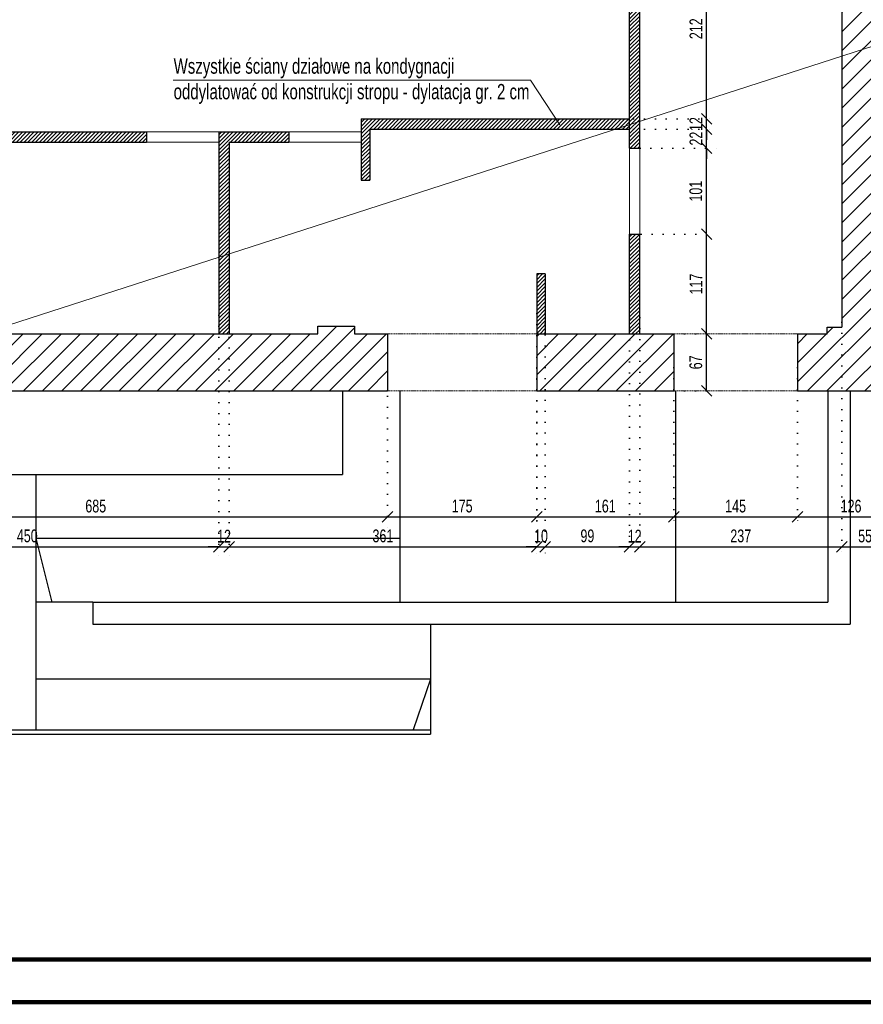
# Model space of a CAD drawing. Header units: millimetres. Extents: x 11149 to 111407, y -107619 to -23630.
# Tile 119 of 245: x 12035 to 13025, y -26605 to -25449. Entities that reach past the tile are written whole.
import ezdxf

# ---------------------------------------------------------------- set-up
doc = ezdxf.new("R2010")
doc.units = ezdxf.units.MM
doc.header["$LTSCALE"] = 2
doc.linetypes.add('DOT', pattern=[6.35, 0, -6.35])
doc.linetypes.add('HIDDEN', pattern=[9.525, 6.35, -3.175])
doc.layers.get('0').update_dxf_attribs({"plot": 0})
doc.layers.get('Defpoints').update_dxf_attribs({"color": 1})
for name, color, linetype, lineweight in [('0_OPIS', 7, 'Continuous', 13), ('A_ściany mur', 2, 'Continuous', 30), ('e-cad_wymiary', 4, 'Continuous', 9), ('Opisy', 7, 'Continuous', 13)]:
    doc.layers.add(name, color=color, linetype=linetype, lineweight=lineweight)
for name, color, linetype in [('3DPLAN_A_KRESKOWANIE 1', 253, 'Continuous'), ('3DPLAN_A_OPIS', 8, 'Continuous'), ('A_SCHODY', 6, 'Continuous')]:
    doc.layers.add(name, color=color, linetype=linetype)
doc.styles.add('e-cad_1', font='arial.ttf', dxfattribs={"width": 0.7})
doc.dimstyles.new('e-cad_1_100_[cm]', dxfattribs={"dimscale": 10, "dimtxt": 1.5, "dimasz": 1.25, "dimexe": 1.25, "dimexo": 0.625, "dimgap": 0.5, "dimtad": 1, "dimdec": 0, "dimrnd": 1, "dimzin": 1, "dimtxsty": 'e-cad_1', "dimblk": 'OBLIQUE', "dimcen": 2.5, "dimclrd": 256, "dimclre": 252, "dimclrt": 7, "dimadec": 0, "dimazin": 0, "dimtfac": 1, "dimtix": 1, "dimtmove": 2, "dimatfit": 3, "dimldrblk": 'NONE', "dimfxl": 60, "dimfxlon": 1, "dimarcsym": 0})
pattern_1 = [(45, (-9271.924, 124.9504), (-2.24506403, 2.24506403), [])]
pattern_2 = [(45, (12744.33, -25853.178), (-11.22532, 11.22532), [])]

# ---------------------------------------------------------------- blocks, each defined once
blk = doc.blocks.new('_OBLIQUE')
at = {"color": 0, "linetype": 'ByBlock', "lineweight": -2}
blk.add_line((-0.5, -0.5), (0.5, 0.5), dxfattribs=at)
blk = doc.blocks.new('*D801')
at = {"layer": 'Defpoints', "color": 0}
for p in [(11781.5, -25884.9), (12466.6, -25884.9), (12466.6, -26032.9)]:
    blk.add_point(p, dxfattribs=at)
at = {"layer": 'e-cad_wymiary', "color": 252, "linetype": 'DOT', "lineweight": -2}
for p, q in [((11781.5, -25891.1), (11781.5, -26045.4)), ((12466.6, -25891.1), (12466.6, -26045.4))]:
    blk.add_line(p, q, dxfattribs=at)
at = {"layer": 'e-cad_wymiary', "lineweight": -2}
blk.add_line((11781.5, -26032.9), (12466.6, -26032.9), dxfattribs=at)
at = {"layer": 'e-cad_wymiary', "lineweight": -2, "xscale": 12.5, "yscale": 12.5, "zscale": 12.5, "rotation": 180}
blk.add_blockref('_OBLIQUE', (11781.5, -26032.9), dxfattribs=at)
at = {"layer": 'e-cad_wymiary', "lineweight": -2, "xscale": 12.5, "yscale": 12.5, "zscale": 12.5}
blk.add_blockref('_OBLIQUE', (12466.6, -26032.9), dxfattribs=at)
at = {"layer": 'e-cad_wymiary', "color": 7, "insert": (12124, -26020.2), "char_height": 15, "attachment_point": 5, "style": 'e-cad_1'}
blk.add_mtext('685', dxfattribs=at)
blk = doc.blocks.new('_None')
blk = doc.blocks.new('*D802')
at = {"layer": 'Defpoints', "color": 0}
for p in [(12641.6, -25851.4), (12466.6, -25884.9), (12641.6, -26032.9)]:
    blk.add_point(p, dxfattribs=at)
at = {"layer": 'e-cad_wymiary', "color": 252, "linetype": 'DOT', "lineweight": -2}
for p, q in [((12641.6, -25857.6), (12641.6, -26045.4)), ((12466.6, -25891.1), (12466.6, -26045.4))]:
    blk.add_line(p, q, dxfattribs=at)
at = {"layer": 'e-cad_wymiary', "lineweight": -2}
blk.add_line((12466.6, -26032.9), (12641.6, -26032.9), dxfattribs=at)
at = {"layer": 'e-cad_wymiary', "lineweight": -2, "xscale": 12.5, "yscale": 12.5, "zscale": 12.5, "rotation": 180}
blk.add_blockref('_OBLIQUE', (12466.6, -26032.9), dxfattribs=at)
at = {"layer": 'e-cad_wymiary', "lineweight": -2, "xscale": 12.5, "yscale": 12.5, "zscale": 12.5}
blk.add_blockref('_OBLIQUE', (12641.6, -26032.9), dxfattribs=at)
at = {"layer": 'e-cad_wymiary', "color": 7, "insert": (12554.1, -26020.2), "char_height": 15, "attachment_point": 5, "style": 'e-cad_1'}
blk.add_mtext('175', dxfattribs=at)
blk = doc.blocks.new('*D803')
at = {"layer": 'Defpoints', "color": 0}
for p in [(12641.6, -25851.4), (12802.6, -25851.4), (12802.6, -26032.9)]:
    blk.add_point(p, dxfattribs=at)
at = {"layer": 'e-cad_wymiary', "color": 252, "linetype": 'DOT', "lineweight": -2}
for p, q in [((12641.6, -25857.6), (12641.6, -26045.4)), ((12802.6, -25857.6), (12802.6, -26045.4))]:
    blk.add_line(p, q, dxfattribs=at)
at = {"layer": 'e-cad_wymiary', "lineweight": -2}
blk.add_line((12641.6, -26032.9), (12802.6, -26032.9), dxfattribs=at)
at = {"layer": 'e-cad_wymiary', "lineweight": -2, "xscale": 12.5, "yscale": 12.5, "zscale": 12.5, "rotation": 180}
blk.add_blockref('_OBLIQUE', (12641.6, -26032.9), dxfattribs=at)
at = {"layer": 'e-cad_wymiary', "lineweight": -2, "xscale": 12.5, "yscale": 12.5, "zscale": 12.5}
blk.add_blockref('_OBLIQUE', (12802.6, -26032.9), dxfattribs=at)
at = {"layer": 'e-cad_wymiary', "color": 7, "insert": (12722.1, -26020.2), "char_height": 15, "attachment_point": 5, "style": 'e-cad_1'}
blk.add_mtext('161', dxfattribs=at)
blk = doc.blocks.new('*D804')
at = {"layer": 'Defpoints', "color": 0}
for p in [(12802.6, -25851.4), (12947.6, -25851.4), (12947.6, -26032.9)]:
    blk.add_point(p, dxfattribs=at)
at = {"layer": 'e-cad_wymiary', "color": 252, "linetype": 'DOT', "lineweight": -2}
for p, q in [((12802.6, -25857.6), (12802.6, -26045.4)), ((12947.6, -25857.6), (12947.6, -26045.4))]:
    blk.add_line(p, q, dxfattribs=at)
at = {"layer": 'e-cad_wymiary', "lineweight": -2}
blk.add_line((12802.6, -26032.9), (12947.6, -26032.9), dxfattribs=at)
at = {"layer": 'e-cad_wymiary', "lineweight": -2, "xscale": 12.5, "yscale": 12.5, "zscale": 12.5, "rotation": 180}
blk.add_blockref('_OBLIQUE', (12802.6, -26032.9), dxfattribs=at)
at = {"layer": 'e-cad_wymiary', "lineweight": -2, "xscale": 12.5, "yscale": 12.5, "zscale": 12.5}
blk.add_blockref('_OBLIQUE', (12947.6, -26032.9), dxfattribs=at)
at = {"layer": 'e-cad_wymiary', "color": 7, "insert": (12875.1, -26020.2), "char_height": 15, "attachment_point": 5, "style": 'e-cad_1'}
blk.add_mtext('145', dxfattribs=at)
blk = doc.blocks.new('*D805')
at = {"layer": 'Defpoints', "color": 0}
for p in [(12947.6, -25851.4), (13073.6, -25852.4), (13073.6, -26032.9)]:
    blk.add_point(p, dxfattribs=at)
at = {"layer": 'e-cad_wymiary', "color": 252, "linetype": 'DOT', "lineweight": -2}
for p, q in [((12947.6, -25857.6), (12947.6, -26045.4)), ((13073.6, -25858.6), (13073.6, -26045.4))]:
    blk.add_line(p, q, dxfattribs=at)
at = {"layer": 'e-cad_wymiary', "lineweight": -2}
blk.add_line((12947.6, -26032.9), (13073.6, -26032.9), dxfattribs=at)
at = {"layer": 'e-cad_wymiary', "lineweight": -2, "xscale": 12.5, "yscale": 12.5, "zscale": 12.5, "rotation": 180}
blk.add_blockref('_OBLIQUE', (12947.6, -26032.9), dxfattribs=at)
at = {"layer": 'e-cad_wymiary', "lineweight": -2, "xscale": 12.5, "yscale": 12.5, "zscale": 12.5}
blk.add_blockref('_OBLIQUE', (13073.6, -26032.9), dxfattribs=at)
at = {"layer": 'e-cad_wymiary', "color": 7, "insert": (13010.6, -26020.2), "char_height": 15, "attachment_point": 5, "style": 'e-cad_1'}
blk.add_mtext('126', dxfattribs=at)
blk = doc.blocks.new('*D825')
at = {"layer": 'Defpoints', "color": 0}
for p in [(11818.6, -25729.8), (12268.6, -25789.9), (12268.6, -26067.9)]:
    blk.add_point(p, dxfattribs=at)
at = {"layer": 'e-cad_wymiary', "color": 252, "linetype": 'DOT', "lineweight": -2}
for p, q in [((11818.6, -25736.1), (11818.6, -26080.4)), ((12268.6, -25796.1), (12268.6, -26080.4))]:
    blk.add_line(p, q, dxfattribs=at)
at = {"layer": 'e-cad_wymiary', "lineweight": -2}
blk.add_line((11818.6, -26067.9), (12268.6, -26067.9), dxfattribs=at)
at = {"layer": 'e-cad_wymiary', "lineweight": -2, "xscale": 12.5, "yscale": 12.5, "zscale": 12.5, "rotation": 180}
blk.add_blockref('_OBLIQUE', (11818.6, -26067.9), dxfattribs=at)
at = {"layer": 'e-cad_wymiary', "lineweight": -2, "xscale": 12.5, "yscale": 12.5, "zscale": 12.5}
blk.add_blockref('_OBLIQUE', (12268.6, -26067.9), dxfattribs=at)
at = {"layer": 'e-cad_wymiary', "color": 7, "insert": (12043.6, -26055.2), "char_height": 15, "attachment_point": 5, "style": 'e-cad_1'}
blk.add_mtext('450', dxfattribs=at)
blk = doc.blocks.new('*D826')
at = {"layer": 'Defpoints', "color": 0}
for p in [(12268.6, -25789.9), (12280.6, -25789.9), (12280.6, -26067.9)]:
    blk.add_point(p, dxfattribs=at)
at = {"layer": 'e-cad_wymiary', "color": 252, "linetype": 'DOT', "lineweight": -2}
for p, q in [((12268.6, -25796.1), (12268.6, -26080.4)), ((12280.6, -25796.1), (12280.6, -26080.4))]:
    blk.add_line(p, q, dxfattribs=at)
at = {"layer": 'e-cad_wymiary', "lineweight": -2}
for p, q in [((12268.6, -26067.9), (12256.1, -26067.9)), ((12268.6, -26067.9), (12280.6, -26067.9)), ((12280.6, -26067.9), (12293.1, -26067.9))]:
    blk.add_line(p, q, dxfattribs=at)
at = {"layer": 'e-cad_wymiary', "lineweight": -2, "xscale": 12.5, "yscale": 12.5, "zscale": 12.5}
blk.add_blockref('_OBLIQUE', (12268.6, -26067.9), dxfattribs=at)
at = {"layer": 'e-cad_wymiary', "lineweight": -2, "xscale": 12.5, "yscale": 12.5, "zscale": 12.5, "rotation": 180}
blk.add_blockref('_OBLIQUE', (12280.6, -26067.9), dxfattribs=at)
at = {"layer": 'e-cad_wymiary', "color": 7, "insert": (12274.6, -26055.4), "char_height": 15, "attachment_point": 5, "style": 'e-cad_1'}
blk.add_mtext('12', dxfattribs=at)
blk = doc.blocks.new('*D827')
at = {"layer": 'Defpoints', "color": 0}
for p in [(12280.6, -25789.9), (12641.6, -25788), (12641.6, -26067.9)]:
    blk.add_point(p, dxfattribs=at)
at = {"layer": 'e-cad_wymiary', "color": 252, "linetype": 'DOT', "lineweight": -2}
for p, q in [((12280.6, -25796.1), (12280.6, -26080.4)), ((12641.6, -25794.2), (12641.6, -26080.4))]:
    blk.add_line(p, q, dxfattribs=at)
at = {"layer": 'e-cad_wymiary', "lineweight": -2}
blk.add_line((12280.6, -26067.9), (12641.6, -26067.9), dxfattribs=at)
at = {"layer": 'e-cad_wymiary', "lineweight": -2, "xscale": 12.5, "yscale": 12.5, "zscale": 12.5, "rotation": 180}
blk.add_blockref('_OBLIQUE', (12280.6, -26067.9), dxfattribs=at)
at = {"layer": 'e-cad_wymiary', "lineweight": -2, "xscale": 12.5, "yscale": 12.5, "zscale": 12.5}
blk.add_blockref('_OBLIQUE', (12641.6, -26067.9), dxfattribs=at)
at = {"layer": 'e-cad_wymiary', "color": 7, "insert": (12461.1, -26055.2), "char_height": 15, "attachment_point": 5, "style": 'e-cad_1'}
blk.add_mtext('361', dxfattribs=at)
blk = doc.blocks.new('*D828')
at = {"layer": 'Defpoints', "color": 0}
for p in [(12641.6, -25788), (12651.6, -25787.3), (12651.6, -26067.9)]:
    blk.add_point(p, dxfattribs=at)
at = {"layer": 'e-cad_wymiary', "color": 252, "linetype": 'DOT', "lineweight": -2}
for p, q in [((12641.6, -25794.2), (12641.6, -26080.4)), ((12651.6, -25793.5), (12651.6, -26080.4))]:
    blk.add_line(p, q, dxfattribs=at)
at = {"layer": 'e-cad_wymiary', "lineweight": -2}
for p, q in [((12641.6, -26067.9), (12629.1, -26067.9)), ((12641.6, -26067.9), (12651.6, -26067.9)), ((12651.6, -26067.9), (12664.1, -26067.9))]:
    blk.add_line(p, q, dxfattribs=at)
at = {"layer": 'e-cad_wymiary', "lineweight": -2, "xscale": 12.5, "yscale": 12.5, "zscale": 12.5}
blk.add_blockref('_OBLIQUE', (12641.6, -26067.9), dxfattribs=at)
at = {"layer": 'e-cad_wymiary', "lineweight": -2, "xscale": 12.5, "yscale": 12.5, "zscale": 12.5, "rotation": 180}
blk.add_blockref('_OBLIQUE', (12651.6, -26067.9), dxfattribs=at)
at = {"layer": 'e-cad_wymiary', "color": 7, "insert": (12646.6, -26055.2), "char_height": 15, "attachment_point": 5, "style": 'e-cad_1'}
blk.add_mtext('10', dxfattribs=at)
blk = doc.blocks.new('*D829')
at = {"layer": 'Defpoints', "color": 0}
for p in [(12651.6, -25787.3), (12750.6, -25793.3), (12750.6, -26067.9)]:
    blk.add_point(p, dxfattribs=at)
at = {"layer": 'e-cad_wymiary', "color": 252, "linetype": 'DOT', "lineweight": -2}
for p, q in [((12651.6, -25793.5), (12651.6, -26080.4)), ((12750.6, -25799.5), (12750.6, -26080.4))]:
    blk.add_line(p, q, dxfattribs=at)
at = {"layer": 'e-cad_wymiary', "lineweight": -2}
blk.add_line((12651.6, -26067.9), (12750.6, -26067.9), dxfattribs=at)
at = {"layer": 'e-cad_wymiary', "lineweight": -2, "xscale": 12.5, "yscale": 12.5, "zscale": 12.5, "rotation": 180}
blk.add_blockref('_OBLIQUE', (12651.6, -26067.9), dxfattribs=at)
at = {"layer": 'e-cad_wymiary', "lineweight": -2, "xscale": 12.5, "yscale": 12.5, "zscale": 12.5}
blk.add_blockref('_OBLIQUE', (12750.6, -26067.9), dxfattribs=at)
at = {"layer": 'e-cad_wymiary', "color": 7, "insert": (12701.1, -26055.2), "char_height": 15, "attachment_point": 5, "style": 'e-cad_1'}
blk.add_mtext('99', dxfattribs=at)
blk = doc.blocks.new('*D830')
at = {"layer": 'Defpoints', "color": 0}
for p in [(12750.6, -25793.3), (12762.6, -25792.7), (12762.6, -26067.9)]:
    blk.add_point(p, dxfattribs=at)
at = {"layer": 'e-cad_wymiary', "color": 252, "linetype": 'DOT', "lineweight": -2}
for p, q in [((12750.6, -25799.5), (12750.6, -26080.4)), ((12762.6, -25798.9), (12762.6, -26080.4))]:
    blk.add_line(p, q, dxfattribs=at)
at = {"layer": 'e-cad_wymiary', "lineweight": -2}
for p, q in [((12750.6, -26067.9), (12738.1, -26067.9)), ((12750.6, -26067.9), (12762.6, -26067.9)), ((12762.6, -26067.9), (12775.1, -26067.9))]:
    blk.add_line(p, q, dxfattribs=at)
at = {"layer": 'e-cad_wymiary', "lineweight": -2, "xscale": 12.5, "yscale": 12.5, "zscale": 12.5}
blk.add_blockref('_OBLIQUE', (12750.6, -26067.9), dxfattribs=at)
at = {"layer": 'e-cad_wymiary', "lineweight": -2, "xscale": 12.5, "yscale": 12.5, "zscale": 12.5, "rotation": 180}
blk.add_blockref('_OBLIQUE', (12762.6, -26067.9), dxfattribs=at)
at = {"layer": 'e-cad_wymiary', "color": 7, "insert": (12756.6, -26055.4), "char_height": 15, "attachment_point": 5, "style": 'e-cad_1'}
blk.add_mtext('12', dxfattribs=at)
blk = doc.blocks.new('*D831')
at = {"layer": 'Defpoints', "color": 0}
for p in [(12762.6, -25792.7), (12999.6, -25798), (12999.6, -26067.9)]:
    blk.add_point(p, dxfattribs=at)
at = {"layer": 'e-cad_wymiary', "color": 252, "linetype": 'DOT', "lineweight": -2}
for p, q in [((12762.6, -25798.9), (12762.6, -26080.4)), ((12999.6, -25804.3), (12999.6, -26080.4))]:
    blk.add_line(p, q, dxfattribs=at)
at = {"layer": 'e-cad_wymiary', "lineweight": -2}
blk.add_line((12762.6, -26067.9), (12999.6, -26067.9), dxfattribs=at)
at = {"layer": 'e-cad_wymiary', "lineweight": -2, "xscale": 12.5, "yscale": 12.5, "zscale": 12.5, "rotation": 180}
blk.add_blockref('_OBLIQUE', (12762.6, -26067.9), dxfattribs=at)
at = {"layer": 'e-cad_wymiary', "lineweight": -2, "xscale": 12.5, "yscale": 12.5, "zscale": 12.5}
blk.add_blockref('_OBLIQUE', (12999.6, -26067.9), dxfattribs=at)
at = {"layer": 'e-cad_wymiary', "color": 7, "insert": (12881.1, -26055.2), "char_height": 15, "attachment_point": 5, "style": 'e-cad_1'}
blk.add_mtext('237', dxfattribs=at)
blk = doc.blocks.new('*D832')
at = {"layer": 'Defpoints', "color": 0}
for p in [(13054.6, -25765.1), (12999.6, -25798), (13054.6, -26067.9)]:
    blk.add_point(p, dxfattribs=at)
at = {"layer": 'e-cad_wymiary', "color": 252, "linetype": 'DOT', "lineweight": -2}
for p, q in [((13054.6, -25771.4), (13054.6, -26080.4)), ((12999.6, -25804.3), (12999.6, -26080.4))]:
    blk.add_line(p, q, dxfattribs=at)
at = {"layer": 'e-cad_wymiary', "lineweight": -2}
blk.add_line((12999.6, -26067.9), (13054.6, -26067.9), dxfattribs=at)
at = {"layer": 'e-cad_wymiary', "lineweight": -2, "xscale": 12.5, "yscale": 12.5, "zscale": 12.5, "rotation": 180}
blk.add_blockref('_OBLIQUE', (12999.6, -26067.9), dxfattribs=at)
at = {"layer": 'e-cad_wymiary', "lineweight": -2, "xscale": 12.5, "yscale": 12.5, "zscale": 12.5}
blk.add_blockref('_OBLIQUE', (13054.6, -26067.9), dxfattribs=at)
at = {"layer": 'e-cad_wymiary', "color": 7, "insert": (13027.1, -26055.3), "char_height": 15, "attachment_point": 5, "style": 'e-cad_1'}
blk.add_mtext('55', dxfattribs=at)
blk = doc.blocks.new('*D1029')
at = {"layer": 'Defpoints', "color": 0}
for p in [(12706.5, -25817.9), (12841.1, -25817.9), (12706.5, -25884.9)]:
    blk.add_point(p, dxfattribs=at)
at = {"layer": 'e-cad_wymiary', "color": 252, "linetype": 'DOT', "lineweight": -2}
for p, q in [((12712.8, -25817.9), (12853.6, -25817.9)), ((12712.8, -25884.9), (12853.6, -25884.9))]:
    blk.add_line(p, q, dxfattribs=at)
at = {"layer": 'e-cad_wymiary', "lineweight": -2}
blk.add_line((12841.1, -25884.9), (12841.1, -25817.9), dxfattribs=at)
at = {"layer": 'e-cad_wymiary', "lineweight": -2, "xscale": 12.5, "yscale": 12.5, "zscale": 12.5}
for p, rotation in [((12841.1, -25817.9), 90), ((12841.1, -25884.9), 270)]:
    blk.add_blockref('_OBLIQUE', p, dxfattribs=dict(at, rotation=rotation))
at = {"layer": 'e-cad_wymiary', "color": 7, "insert": (12828.4, -25851.4), "char_height": 15, "attachment_point": 5, "rotation": 90, "style": 'e-cad_1'}
blk.add_mtext('67', dxfattribs=at)
blk = doc.blocks.new('*D1030')
at = {"layer": 'Defpoints', "color": 0}
for p in [(12758.2, -25700.9), (12841.1, -25700.9), (12706.5, -25817.9)]:
    blk.add_point(p, dxfattribs=at)
at = {"layer": 'e-cad_wymiary', "color": 252, "linetype": 'DOT', "lineweight": -2}
for p, q in [((12764.4, -25700.9), (12853.6, -25700.9)), ((12712.8, -25817.9), (12853.6, -25817.9))]:
    blk.add_line(p, q, dxfattribs=at)
at = {"layer": 'e-cad_wymiary', "lineweight": -2}
blk.add_line((12841.1, -25817.9), (12841.1, -25700.9), dxfattribs=at)
at = {"layer": 'e-cad_wymiary', "lineweight": -2, "xscale": 12.5, "yscale": 12.5, "zscale": 12.5}
for p, rotation in [((12841.1, -25700.9), 90), ((12841.1, -25817.9), 270)]:
    blk.add_blockref('_OBLIQUE', p, dxfattribs=dict(at, rotation=rotation))
at = {"layer": 'e-cad_wymiary', "color": 7, "insert": (12828.5, -25759.4), "char_height": 15, "attachment_point": 5, "rotation": 90, "style": 'e-cad_1'}
blk.add_mtext('117', dxfattribs=at)
blk = doc.blocks.new('*D1031')
at = {"layer": 'Defpoints', "color": 0}
for p in [(12756.6, -25599.9), (12841.1, -25599.9), (12758.2, -25700.9)]:
    blk.add_point(p, dxfattribs=at)
at = {"layer": 'e-cad_wymiary', "color": 252, "linetype": 'DOT', "lineweight": -2}
for p, q in [((12762.9, -25599.9), (12853.6, -25599.9)), ((12764.4, -25700.9), (12853.6, -25700.9))]:
    blk.add_line(p, q, dxfattribs=at)
at = {"layer": 'e-cad_wymiary', "lineweight": -2}
blk.add_line((12841.1, -25700.9), (12841.1, -25599.9), dxfattribs=at)
at = {"layer": 'e-cad_wymiary', "lineweight": -2, "xscale": 12.5, "yscale": 12.5, "zscale": 12.5}
for p, rotation in [((12841.1, -25599.9), 90), ((12841.1, -25700.9), 270)]:
    blk.add_blockref('_OBLIQUE', p, dxfattribs=dict(at, rotation=rotation))
at = {"layer": 'e-cad_wymiary', "color": 7, "insert": (12828.4, -25650.4), "char_height": 15, "attachment_point": 5, "rotation": 90, "style": 'e-cad_1'}
blk.add_mtext('101', dxfattribs=at)
blk = doc.blocks.new('*D1032')
at = {"layer": 'Defpoints', "color": 0}
for p in [(12723.4, -25577.6), (12841.1, -25577.6), (12756.6, -25599.9)]:
    blk.add_point(p, dxfattribs=at)
at = {"layer": 'e-cad_wymiary', "lineweight": -2}
for p, q in [((12841.1, -25577.6), (12841.1, -25565.1)), ((12841.1, -25599.9), (12841.1, -25577.6)), ((12841.1, -25599.9), (12841.1, -25612.4))]:
    blk.add_line(p, q, dxfattribs=at)
at = {"layer": 'e-cad_wymiary', "color": 252, "linetype": 'DOT', "lineweight": -2}
for p, q in [((12729.7, -25577.6), (12853.6, -25577.6)), ((12762.9, -25599.9), (12853.6, -25599.9))]:
    blk.add_line(p, q, dxfattribs=at)
at = {"layer": 'e-cad_wymiary', "lineweight": -2, "xscale": 12.5, "yscale": 12.5, "zscale": 12.5}
for p, rotation in [((12841.1, -25577.6), 270), ((12841.1, -25599.9), 90)]:
    blk.add_blockref('_OBLIQUE', p, dxfattribs=dict(at, rotation=rotation))
at = {"layer": 'e-cad_wymiary', "color": 7, "insert": (12828.5, -25588.7), "char_height": 15, "attachment_point": 5, "rotation": 90, "style": 'e-cad_1'}
blk.add_mtext('22', dxfattribs=at)
blk = doc.blocks.new('*D1033')
at = {"layer": 'Defpoints', "color": 0}
for p in [(12723.4, -25565.6), (12841.1, -25565.6), (12723.4, -25577.6)]:
    blk.add_point(p, dxfattribs=at)
at = {"layer": 'e-cad_wymiary', "lineweight": -2}
for p, q in [((12841.1, -25565.6), (12841.1, -25553.1)), ((12841.1, -25577.6), (12841.1, -25565.6)), ((12841.1, -25577.6), (12841.1, -25590.1))]:
    blk.add_line(p, q, dxfattribs=at)
at = {"layer": 'e-cad_wymiary', "color": 252, "linetype": 'DOT', "lineweight": -2}
for p, q in [((12729.7, -25565.6), (12853.6, -25565.6)), ((12729.7, -25577.6), (12853.6, -25577.6))]:
    blk.add_line(p, q, dxfattribs=at)
at = {"layer": 'e-cad_wymiary', "lineweight": -2, "xscale": 12.5, "yscale": 12.5, "zscale": 12.5}
for p, rotation in [((12841.1, -25565.6), 270), ((12841.1, -25577.6), 90)]:
    blk.add_blockref('_OBLIQUE', p, dxfattribs=dict(at, rotation=rotation))
at = {"layer": 'e-cad_wymiary', "color": 7, "insert": (12828.5, -25571.6), "char_height": 15, "attachment_point": 5, "rotation": 90, "style": 'e-cad_1'}
blk.add_mtext('12', dxfattribs=at)
blk = doc.blocks.new('*D1034')
at = {"layer": 'Defpoints', "color": 0}
for p in [(12726.8, -25353.9), (12841.1, -25353.9), (12723.4, -25565.6)]:
    blk.add_point(p, dxfattribs=at)
at = {"layer": 'e-cad_wymiary', "color": 252, "linetype": 'DOT', "lineweight": -2}
for p, q in [((12733.1, -25353.9), (12853.6, -25353.9)), ((12729.7, -25565.6), (12853.6, -25565.6))]:
    blk.add_line(p, q, dxfattribs=at)
at = {"layer": 'e-cad_wymiary', "lineweight": -2}
blk.add_line((12841.1, -25565.6), (12841.1, -25353.9), dxfattribs=at)
at = {"layer": 'e-cad_wymiary', "lineweight": -2, "xscale": 12.5, "yscale": 12.5, "zscale": 12.5}
for p, rotation in [((12841.1, -25353.9), 90), ((12841.1, -25565.6), 270)]:
    blk.add_blockref('_OBLIQUE', p, dxfattribs=dict(at, rotation=rotation))
at = {"layer": 'e-cad_wymiary', "color": 7, "insert": (12828.5, -25459.7), "char_height": 15, "attachment_point": 5, "rotation": 90, "style": 'e-cad_1'}
blk.add_mtext('212', dxfattribs=at)

msp = doc.modelspace()

# ---------------------------------------------------------------- hatches: boundary and pattern name
at = {"layer": '3DPLAN_A_KRESKOWANIE 1', "transparency": 33554687}
h = msp.add_hatch(dxfattribs=at)
h.set_pattern_fill('ANSI31', color=256, scale=5, style=0)
h.set_pattern_definition(pattern_2)
h.paths.add_polyline_path([(13030.61, -25207.89), (13030.61, -25884.89), (13073.61, -25884.89), (13073.61, -25819.89), (13054.61, -25819.89), (13054.61, -25543.89), (13092.61, -25543.89), (13092.61, -25450.89), (13092.61, -25438.89), (13054.61, -25438.89), (13054.61, -25258.89), (13067.61, -25258.89), (13067.61, -25250.89), (13316.61, -25250.89), (13328.61, -25250.89), (13340.61, -25250.89), (13340.61, -25216.89), (13070.61, -25216.89), (13070.61, -25207.89)])
h.paths.add_polyline_path([(12982.61, -25252.89), (12999.61, -25252.89), (12999.61, -25338.89), (12949.61, -25338.89), (12949.61, -25406.89), (12999.61, -25406.89), (12999.61, -25809.89), (12982.61, -25809.89), (12982.61, -25817.89), (12947.61, -25817.89), (12947.61, -25884.89), (12983.49, -25884.89), (13009.49, -25884.89), (13026.62, -25884.89), (13026.62, -25207.89), (12944.61, -25207.89), (12944.61, -25236.89), (12982.61, -25236.89)])
h.paths.add_polyline_path([(12970.49, -25370.8), (12970.49, -25356.8), (12983.29, -25356.8), (12983.29, -25370.8)], flags=16)
h.paths.add_polyline_path([(12970.49, -25396.8), (12970.49, -25382.8), (12983.29, -25382.8), (12983.29, -25396.8)], flags=16)
h.paths.add_polyline_path([(13026.62, -25207.89), (13026.62, -25884.89), (13030.61, -25884.89), (13030.61, -25207.89)])
h = msp.add_hatch(dxfattribs=at)
h.set_pattern_fill('ANSI31', color=256, scale=5, style=0)
h.set_pattern_definition(pattern_2)
h.paths.add_polyline_path([(11781.49, -25767.89), (11781.49, -25884.89), (12413.49, -25884.89), (12466.61, -25884.89), (12466.61, -25817.89), (12427.61, -25817.89), (12427.61, -25808.89), (12384.61, -25808.89), (12384.61, -25817.89), (12280.61, -25817.89), (12268.61, -25817.89), (11830.61, -25817.89), (11830.61, -25805.89), (11818.61, -25805.89), (11818.61, -25767.89)])
h = msp.add_hatch(dxfattribs=at)
h.set_pattern_fill('ANSI31', color=256, scale=5, style=0)
h.set_pattern_definition(pattern_2)
h.paths.add_polyline_path([(12641.61, -25884.89), (12641.61, -25817.89), (12750.61, -25817.89), (12762.61, -25817.89), (12802.61, -25817.89), (12802.61, -25884.89)])
at = {"layer": '3DPLAN_A_OPIS', "lineweight": 0, "transparency": 33554687}
h = msp.add_hatch(dxfattribs=at)
h.set_pattern_fill('ANSI31', color=1)
h.set_pattern_definition(pattern_1)
h.paths.add_polyline_path([(12183.61, -25580.89), (11818.61, -25580.89), (11818.61, -25592.89), (12183.61, -25592.89)])
h.paths.add_polyline_path([(12280.61, -25592.89), (12350.61, -25592.89), (12350.61, -25580.89), (12268.61, -25580.89), (12268.61, -25817.89), (12280.61, -25817.89)])
h.paths.add_polyline_path([(12445.61, -25637.58), (12445.61, -25577.58), (12750.61, -25577.58), (12750.61, -25565.58), (12435.61, -25565.58), (12435.61, -25637.58), (12445.61, -25637.58)], is_closed=False)
h.paths.add_polyline_path([(12378.51, -25341.89), (12378.51, -25353.89), (12569.7, -25353.89), (12569.7, -25341.89), (12490.11, -25341.89), (12490.11, -25252.89), (12478.11, -25252.89), (12478.11, -25341.89)])
h.paths.add_polyline_path([(12490.11, -25252.89), (12490.11, -25236.89), (12478.11, -25236.89), (12478.11, -25252.89)])
h.paths.add_polyline_path([(12218.11, -25252.89), (12218.11, -25236.89), (12206.11, -25236.89), (12206.11, -25252.89)])
h.paths.add_polyline_path([(12206.11, -25353.89), (12288.51, -25353.89), (12288.51, -25341.89), (12218.11, -25341.89), (12218.11, -25252.89), (12206.11, -25252.89)])
h = msp.add_hatch(dxfattribs=at)
h.set_pattern_fill('ANSI31', color=1)
h.set_pattern_definition(pattern_1)
h.paths.add_polyline_path([(12762.61, -25817.89), (12762.61, -25700.89), (12750.61, -25700.89), (12750.61, -25817.89)])
h.paths.add_polyline_path([(12750.61, -25599.89), (12762.61, -25599.89), (12762.61, -25252.89), (12750.61, -25252.89), (12750.61, -25341.89), (12659.7, -25341.89), (12659.7, -25353.89), (12750.61, -25353.89)])
h.paths.add_polyline_path([(12750.61, -25236.89), (12750.61, -25252.89), (12762.61, -25252.89), (12762.61, -25236.89)])
h = msp.add_hatch(dxfattribs=at)
h.set_pattern_fill('ANSI31', color=1)
h.set_pattern_definition(pattern_1)
h.paths.add_polyline_path([(12641.61, -25817.89), (12641.61, -25747.48), (12651.61, -25747.48), (12651.61, -25817.89)])

# ---------------------------------------------------------------- linework, layer by layer
at = {"layer": '0_OPIS', "const_width": 5}
for points in [[(11151.87, -23632.55), (17451.87, -23632.55), (17451.87, -26602.55), (11151.87, -26602.55)], [(11451.87, -23682.55), (17401.87, -23682.55), (17401.87, -26552.55), (11451.87, -26552.55)]]:
    msp.add_lwpolyline(points, close=True, dxfattribs=at)
at = {"layer": '3DPLAN_A_OPIS', "color": 1, "lineweight": 30}
for p, q in [((12762.61, -25599.89), (12762.61, -25236.89)), ((12750.61, -25599.89), (12750.61, -25353.89)), ((12435.61, -25565.58), (12750.61, -25565.58)), ((12435.61, -25565.58), (12435.61, -25637.58)), ((11818.61, -25580.89), (12183.61, -25580.89)), ((12183.61, -25580.89), (12183.61, -25592.89)), ((12268.61, -25580.89), (12268.61, -25817.89)), ((12268.61, -25580.89), (12350.61, -25580.89)), ((12350.61, -25580.89), (12350.61, -25592.89)), ((12445.61, -25577.58), (12750.61, -25577.58)), ((12445.61, -25577.58), (12445.61, -25637.58)), ((11818.61, -25592.89), (12183.61, -25592.89)), ((12280.61, -25592.89), (12280.61, -25817.89)), ((12280.61, -25592.89), (12350.61, -25592.89)), ((12750.61, -25599.89), (12762.61, -25599.89)), ((12435.61, -25637.58), (12445.61, -25637.58)), ((12750.61, -25817.89), (12750.61, -25700.89)), ((12750.61, -25700.89), (12762.61, -25700.89)), ((12762.61, -25817.89), (12762.61, -25700.89)), ((12641.61, -25747.48), (12641.61, -25817.89)), ((12651.61, -25747.48), (12641.61, -25747.48)), ((12651.61, -25747.48), (12651.61, -25817.89))]:
    msp.add_line(p, q, dxfattribs=at)
at = {"layer": '3DPLAN_A_OPIS', "color": 1, "lineweight": 5}
for p, q in [((12183.61, -25580.89), (12268.61, -25580.89)), ((12350.61, -25580.89), (12435.61, -25580.89)), ((12183.61, -25592.89), (12268.61, -25592.89)), ((12350.61, -25592.89), (12435.61, -25592.89)), ((12750.61, -25599.89), (12750.61, -25700.89)), ((12762.61, -25599.89), (12762.61, -25700.89))]:
    msp.add_line(p, q, dxfattribs=at)
at = {"layer": 'A_SCHODY'}
for p, q in [((12413.49, -25884.89), (12413.49, -25982.89)), ((12480.84, -25884.89), (12480.84, -26132.89)), ((12804.49, -25884.89), (12804.49, -26132.89)), ((12983.49, -25884.89), (12983.49, -26132.89)), ((13009.49, -25884.89), (13009.49, -26158.89)), ((11903.49, -25982.89), (12413.49, -25982.89)), ((12053.49, -25982.89), (12053.49, -26132.89)), ((12053.49, -25982.89), (12053.49, -26282.89)), ((12053.49, -26057.89), (12480.84, -26057.89)), ((12053.49, -26057.89), (12072.38, -26132.89)), ((12120.49, -26132.89), (12053.49, -26132.89)), ((12120.49, -26132.89), (12983.49, -26132.89)), ((12120.49, -26132.89), (12120.49, -26158.89)), ((12120.49, -26158.89), (13009.49, -26158.89)), ((12517.11, -26158.89), (12517.11, -26287.89)), ((12517.11, -26223.39), (12053.49, -26223.39)), ((12517.11, -26223.39), (12496.67, -26282.89)), ((11903.49, -26282.89), (12517.11, -26282.89)), ((11903.49, -26287.89), (12517.11, -26287.89))]:
    msp.add_line(p, q, dxfattribs=at)
at = {"layer": 'A_ściany mur', "ltscale": 0.1}
for p, q in [((12999.61, -25406.89), (12999.61, -25809.89)), ((12384.61, -25817.89), (12384.61, -25808.89)), ((12384.61, -25808.89), (12427.61, -25808.89)), ((12427.61, -25808.89), (12427.61, -25817.89)), ((12982.61, -25817.89), (12982.61, -25809.89)), ((12982.61, -25809.89), (12999.61, -25809.89)), ((11830.61, -25817.89), (12384.61, -25817.89)), ((12427.61, -25817.89), (12466.61, -25817.89)), ((12466.61, -25817.89), (12466.61, -25884.89)), ((12641.61, -25817.89), (12802.61, -25817.89)), ((12641.61, -25817.89), (12641.61, -25884.89)), ((12802.61, -25817.89), (12802.61, -25884.89)), ((12947.61, -25817.89), (12982.61, -25817.89)), ((12947.61, -25817.89), (12947.61, -25884.89)), ((11781.49, -25884.89), (12466.61, -25884.89)), ((12641.61, -25884.89), (12802.61, -25884.89)), ((12947.61, -25884.89), (13073.61, -25884.89))]:
    msp.add_line(p, q, dxfattribs=at)
at = {"layer": 'A_ściany mur', "color": 4, "linetype": 'HIDDEN', "lineweight": 5, "ltscale": 0.1}
for p, q in [((12466.61, -25817.89), (12641.61, -25817.89)), ((12466.61, -25817.89), (12641.61, -25817.89)), ((12802.61, -25817.89), (12947.61, -25817.89)), ((12466.61, -25884.89), (12641.61, -25884.89)), ((12802.61, -25884.89), (12947.61, -25884.89))]:
    msp.add_line(p, q, dxfattribs=at)
at = {"layer": 'Opisy'}
msp.add_line((11781.49, -25884.89), (16677.49, -24305.89), dxfattribs=at)
msp.add_lwpolyline([(12214.82, -25519.92), (12634.32, -25519.92), (12668.8, -25572.49)], dxfattribs=at)

# ---------------------------------------------------------------- texts
at = {"layer": 'Opisy', "insert": (12215.43, -25494.52), "char_height": 18, "width": 428.6874, "attachment_point": 1, "style": 'e-cad_1'}
msp.add_mtext('Wszystkie ściany działowe na kondygnacji oddylatować od konstrukcji stropu - dylatacja gr. 2 cm\\P\\P ', dxfattribs=at)

# ---------------------------------------------------------------- dimensions: what is measured, and where the dimension line sits
at = {"layer": 'e-cad_wymiary'}
for base, p1, p2, picture, middle in [((12841.06, -25353.89), (12723.42, -25565.58), (12726.84, -25353.89), '*D1034', (12828.53, -25459.74)), ((12841.06, -25565.58), (12723.42, -25577.58), (12723.42, -25565.58), '*D1033', (12828.53, -25571.58)), ((12841.06, -25577.58), (12756.61, -25599.89), (12723.42, -25577.58), '*D1032', (12828.53, -25588.74)), ((12841.06, -25599.89), (12758.2, -25700.89), (12756.61, -25599.89), '*D1031', (12828.4, -25650.39)), ((12841.06, -25700.89), (12706.51, -25817.89), (12758.2, -25700.89), '*D1030', (12828.53, -25759.39)), ((12841.06, -25817.89), (12706.51, -25884.89), (12706.51, -25817.89), '*D1029', (12828.4, -25851.39))]:
    dim = msp.add_linear_dim(base=base, p1=p1, p2=p2, angle=90, dimstyle='e-cad_1_100_[cm]', dxfattribs=at)
    dim.commit()
    dim.dimension.update_dxf_attribs({"geometry": picture, "text_midpoint": middle})
for base, p1, p2, picture, middle in [((12268.61, -26067.89), (11818.61, -25729.83), (12268.61, -25789.88), '*D825', (12043.61, -26055.23)), ((13054.61, -26067.89), (12999.61, -25798.04), (13054.61, -25765.13), '*D832', (13027.11, -26055.26)), ((12280.61, -26067.89), (12268.61, -25789.88), (12280.61, -25789.88), '*D826', (12274.61, -26055.36)), ((12641.61, -26067.89), (12280.61, -25789.88), (12641.61, -25787.98), '*D827', (12461.11, -26055.23)), ((12651.61, -26067.89), (12641.61, -25787.98), (12651.61, -25787.28), '*D828', (12646.61, -26055.23)), ((12750.61, -26067.89), (12651.61, -25787.28), (12750.61, -25793.25), '*D829', (12701.11, -26055.23)), ((12762.61, -26067.89), (12750.61, -25793.25), (12762.61, -25792.65), '*D830', (12756.61, -26055.36)), ((12999.61, -26067.89), (12762.61, -25792.65), (12999.61, -25798.04), '*D831', (12881.11, -26055.23)), ((12641.61, -26032.89), (12466.61, -25884.89), (12641.61, -25851.39), '*D802', (12554.11, -26020.23)), ((12802.61, -26032.89), (12641.61, -25851.39), (12802.61, -25851.39), '*D803', (12722.11, -26020.23)), ((12947.61, -26032.89), (12802.61, -25851.39), (12947.61, -25851.39), '*D804', (12875.11, -26020.23)), ((13073.61, -26032.89), (12947.61, -25851.39), (13073.61, -25852.39), '*D805', (13010.61, -26020.23)), ((12466.61, -26032.89), (11781.49, -25884.89), (12466.61, -25884.89), '*D801', (12124.05, -26020.23))]:
    dim = msp.add_linear_dim(base=base, p1=p1, p2=p2, dimstyle='e-cad_1_100_[cm]', dxfattribs=at)
    dim.commit()
    dim.dimension.update_dxf_attribs({"geometry": picture, "text_midpoint": middle})

doc.saveas('drawing.dxf')
